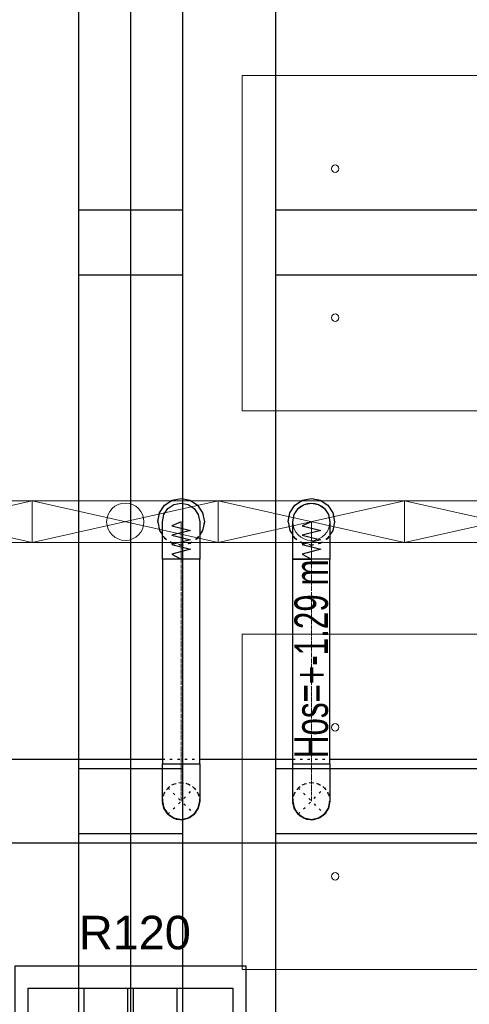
# Model space of a CAD drawing. Header units: centimetres. Extents: x -228435 to 46820, y -89367 to 152985.
# Tile 129 of 252: x -35135 to -32719, y 65413 to 70700. Entities that reach past the tile are written whole.
import ezdxf

# ---------------------------------------------------------------- set-up
doc = ezdxf.new("R2010")
doc.units = ezdxf.units.CM
doc.header["$LTSCALE"] = 50
for name, pattern in [('CADVENT_CENTERLINE', [9.9, 7.4, -1, 0.5, -1]), ('CADVENT_HIDDEN', [0.8, 0.25, -0.55]), ('Kondygnacja  -0_5$0$HIDDEN', [9.525, 6.35, -3.175]), ('Kondygnacja  -0_5$0$HIDDEN2', [4.7625, 3.175, -1.5875]), ('Osie rzutów$0$DASHDOT2', [12.7, 6.35, -3.175, 0, -3.175])]:
    doc.linetypes.add(name, pattern=pattern)
for name, color, linetype in [('01-103-Went PP_poziom-0_5$0$L_Nawiew', 3, 'Continuous'), ('bgde-nawiewDETAILS', 1, 'Continuous'), ('bgde-nawiewEXP', 1, 'Continuous'), ('bgde-nawiewHIDDEN', 1, 'Continuous'), ('bgde-tekst', 7, 'Continuous'), ('Kondygnacja  -0_5$0$ARCH_INFO_ODPORNOŚĆ OGNIOWA', 8, 'Continuous'), ('Kondygnacja  -0_5$0$ARCH_KONSTR_POWYŻEJ RZUTU', 8, 'Kondygnacja  -0_5$0$HIDDEN'), ('Kondygnacja  -0_5$0$ARCH_KONSTR_POWYŻEJ RZUTU_IST', 8, 'Kondygnacja  -0_5$0$HIDDEN2'), ('Kondygnacja  -0_5$0$ARCH_KONSTRUKCJA_NIEWIDOCZNA', 8, 'Continuous'), ('Kondygnacja  -0_5$0$ARCH_OKŁADZINA', 8, 'Continuous'), ('Kondygnacja  -0_5$0$ARCH_SŁUPY', 8, 'Continuous'), ('Osie rzutów$0$ARCH_INFO_OSIE_IST', 8, 'Osie rzutów$0$DASHDOT2'), ('Osie rzutów$0$ARCH_INFO_OSIE_OPISY_IST', 8, 'Continuous')]:
    doc.layers.add(name, color=color, linetype=linetype)
for name, color, linetype, lineweight in [('bgde-nawiewCEN', 7, 'Continuous', 13), ('bgde_AJ_specyfikacja', 2, 'Continuous', 30), ('bgde_nawiewnik', 11, 'Continuous', 5), ('SU Lampy kwadratowe  -05$0$ARCH_SUFITY_PODWIESZANE', 8, 'Continuous', 9)]:
    doc.layers.add(name, color=color, linetype=linetype, lineweight=lineweight)
doc.styles.add('Kondygnacja  -0_5$0$Arial', font='ARIAL.TTF')
pattern_1 = [(45, (-1133.3117, -3177.9858), (-0.6735192, 0.6735192), [])]

# ---------------------------------------------------------------- blocks, each defined once
blk = doc.blocks.new('Osie rzutów')
at = {"layer": 'Osie rzutów$0$ARCH_INFO_OSIE_IST', "ltscale": 10}
blk.add_line((8660, 12510), (8660, 4623.26), dxfattribs=at)
blk = doc.blocks.new('SU Lampy kwadratowe  -05$0$moduł sufitu')
at = {"layer": 'SU Lampy kwadratowe  -05$0$ARCH_SUFITY_PODWIESZANE'}
for points in [[(60, -60), (240, -60), (240, -240), (60, -240)], [(360, -60), (540, -60), (540, -240), (360, -240)], [(60, -360), (240, -360), (240, -540), (60, -540)], [(360, -360), (540, -360), (540, -540), (360, -540)]]:
    blk.add_lwpolyline(points, close=True, dxfattribs=at)
for centre in [(110, -110), (190, -110), (410, -110), (490, -110), (110, -190), (190, -190), (410, -190), (490, -190), (110, -410), (190, -410), (410, -410), (490, -410), (110, -490), (190, -490), (410, -490), (490, -490)]:
    blk.add_circle(centre, 2, dxfattribs=at)
blk = doc.blocks.new('SU Lampy kwadratowe  -05')
at = {"layer": 'SU Lampy kwadratowe  -05$0$ARCH_SUFITY_PODWIESZANE'}
blk.add_blockref('SU Lampy kwadratowe  -05$0$moduł sufitu', (8660, 11600), dxfattribs=at)
blk = doc.blocks.new('Kondygnacja  -0_5$0$słup_kwadrat')
at = {"layer": 'Kondygnacja  -0_5$0$ARCH_SŁUPY', "lineweight": 40}
h = blk.add_hatch(dxfattribs=at)
h.set_pattern_fill('ANSI31', color=256, scale=0.3, style=0)
h.set_pattern_definition(pattern_1)
h.paths.add_polyline_path([(36, 34), (39, 34), (39, 84), (36, 84)])
h = blk.add_hatch(dxfattribs=at)
h.set_pattern_fill('ANSI31', color=256, scale=0.3, style=0)
h.set_pattern_definition(pattern_1)
h.paths.add_polyline_path([(89, 80), (89, 83), (39, 83), (39, 80)])
h = blk.add_hatch(dxfattribs=at)
h.set_pattern_fill('ANSI31', color=256, scale=0.3, style=0)
h.set_pattern_definition(pattern_1)
h.paths.add_polyline_path([(89, 34), (92, 34), (92, 84), (89, 84)])
h = blk.add_hatch(dxfattribs=at)
h.set_pattern_fill('ANSI31', color=256, scale=0.3, style=0)
h.set_pattern_definition(pattern_1)
h.paths.add_polyline_path([(89, 57.5), (89, 60.5), (39, 60.5), (39, 57.5)])
h = blk.add_hatch(dxfattribs=at)
h.set_pattern_fill('ANSI31', color=256, scale=0.3, style=0)
h.set_pattern_definition(pattern_1)
h.paths.add_polyline_path([(89, 35), (89, 38), (39, 38), (39, 35)])
at = {"layer": 'Kondygnacja  -0_5$0$ARCH_KONSTRUKCJA_NIEWIDOCZNA'}
blk.add_lwpolyline([(119, 109), (119, 9), (9, 9), (9, 109)], close=True, dxfattribs=at)
for points in [[(36, 109), (36, 84)], [(39, 109), (39, 84)], [(62.5, 109), (62.5, 83)], [(65.5, 109), (65.5, 83)], [(89, 109), (89, 84)], [(92, 109), (92, 84)], [(9, 83), (36, 83)], [(9, 80), (36, 80)], [(92, 83), (119, 83)], [(92, 80), (119, 80)], [(9, 60.5), (36, 60.5)], [(92, 60.5), (119, 60.5)], [(9, 57.5), (36, 57.5)], [(92, 57.5), (119, 57.5)], [(9, 38), (36, 38)], [(92, 38), (119, 38)], [(9, 35), (36, 35)], [(36, 34), (36, 9)], [(39, 34), (39, 9)], [(62.5, 35), (62.5, 9)], [(65.49, 35), (65.49, 9)], [(89, 34), (89, 9)], [(92, 35), (119, 35)], [(92, 34), (92, 9)]]:
    blk.add_lwpolyline(points, dxfattribs=at)
at = {"layer": 'Kondygnacja  -0_5$0$ARCH_OKŁADZINA'}
blk.add_lwpolyline([(2, 121), (126, 121), (126, -3), (2, -3)], close=True, dxfattribs=at)
at = {"layer": 'Kondygnacja  -0_5$0$ARCH_SŁUPY', "lineweight": 40}
for p, q in [((39, 60.5), (89, 60.5)), ((89, 57.5), (39, 57.5))]:
    blk.add_line(p, q, dxfattribs=at)
at = {"layer": 'Kondygnacja  -0_5$0$ARCH_SŁUPY', "lineweight": 50, "const_width": 3}
blk.add_lwpolyline([(28.5, 94.5), (99.5, 94.5), (99.5, 23.5), (28.5, 23.5)], close=True, dxfattribs=at)
at = {"layer": 'Kondygnacja  -0_5$0$ARCH_SŁUPY', "lineweight": 40}
for points in [[(36, 84), (39, 84), (39, 34), (36, 34)], [(89, 84), (92, 84), (92, 34), (89, 34)]]:
    blk.add_lwpolyline(points, close=True, dxfattribs=at)
for points in [[(89, 83), (39, 83)], [(39, 80), (89, 80)], [(89, 38), (39, 38)], [(39, 35), (89, 35)]]:
    blk.add_lwpolyline(points, dxfattribs=at)
blk = doc.blocks.new('Kondygnacja  -0_5$0$konstrukcja istniejąca -0.5')
at = {"layer": 'Kondygnacja  -0_5$0$ARCH_KONSTR_POWYŻEJ RZUTU_IST', "ltscale": 10}
blk.add_line((8632, 12175), (8632, 11025), dxfattribs=at)
for points in [[(8688, 12175), (8688, 11025)], [(8738, 12175), (8738, 11025)], [(8632, 11467.89), (8688, 11467.89)], [(8738, 11467.89), (9782, 11467.89)], [(8688, 11432.89), (8632, 11432.89)], [(9782, 11432.89), (8738, 11432.89)], [(8632, 11167.89), (8688, 11167.89)], [(8738, 11167.89), (9782, 11167.89)], [(8688, 11132.89), (8632, 11132.89)], [(9782, 11132.89), (8738, 11132.89)]]:
    blk.add_lwpolyline(points, dxfattribs=at)
blk = doc.blocks.new('A$C066D7839')
at = {"layer": 'bgde_nawiewnik'}
for p, q in [((-50, -11.15), (-50, 11.15)), ((-50, 11.15), (50, 11.15)), ((-50, -11.15), (50, 11.15)), ((50, -11.15), (-50, 11.15)), ((50, 11.15), (50, -11.15)), ((50, -11.15), (-50, -11.15))]:
    blk.add_line(p, q, dxfattribs=at)
blk.add_circle((0, 0), 10, dxfattribs=at)

msp = doc.modelspace()

# ---------------------------------------------------------------- linework, layer by layer
at = {"layer": 'bgde-nawiewCEN', "linetype": 'CADVENT_CENTERLINE', "ltscale": 0.06}
for p, q in [((-34267.838, 68003.485), (-34267.838, 68003.959)), ((-34267.838, 68002.359), (-34267.838, 68003.485)), ((-34267.838, 68000.166), (-34267.838, 68002.359)), ((-34267.838, 67996.552), (-34267.838, 68000.166)), ((-34267.838, 67991.159), (-34267.838, 67996.552)), ((-33567.838, 68003.485), (-33567.838, 68003.959)), ((-33567.838, 68002.359), (-33567.838, 68003.485)), ((-33567.838, 68000.166), (-33567.838, 68002.359)), ((-33567.838, 67996.552), (-33567.838, 68000.166)), ((-33567.838, 67991.159), (-33567.838, 67996.552)), ((-34267.838, 67983.633), (-34267.838, 67991.159)), ((-34267.838, 67973.618), (-34267.838, 67983.633)), ((-34267.838, 67960.759), (-34267.838, 67973.618)), ((-34267.838, 67944.7), (-34267.838, 67960.759)), ((-34267.838, 67925.085), (-34267.838, 67944.7)), ((-33567.838, 67983.633), (-33567.838, 67991.159)), ((-33567.838, 67973.618), (-33567.838, 67983.633)), ((-33567.838, 67960.759), (-33567.838, 67973.618)), ((-33567.838, 67944.7), (-33567.838, 67960.759)), ((-33567.838, 67925.085), (-33567.838, 67944.7)), ((-34267.838, 67901.559), (-34267.838, 67925.085)), ((-34267.838, 67873.766), (-34267.838, 67901.559)), ((-33567.838, 67901.559), (-33567.838, 67925.085)), ((-33567.838, 67873.766), (-33567.838, 67901.559)), ((-34267.838, 67822.655), (-34267.838, 67873.766)), ((-33567.838, 67822.655), (-33567.838, 67873.766)), ((-34267.838, 67803.959), (-34267.838, 67822.655)), ((-34267.838, 67803.959), (-34267.838, 66703.983)), ((-33567.838, 67803.959), (-33567.838, 67822.655)), ((-33567.838, 67803.959), (-33567.838, 66703.983)), ((-34267.838, 66703.983), (-34267.838, 66503.983)), ((-33567.838, 66703.983), (-33567.838, 66503.983))]:
    msp.add_line(p, q, dxfattribs=at)
at = {"layer": 'bgde-nawiewDETAILS', "linetype": 'CADVENT_HIDDEN'}
for p, q in [((-34338.549, 66433.272), (-34197.127, 66574.694)), ((-34338.549, 66574.694), (-34197.127, 66433.272)), ((-33638.549, 66433.272), (-33497.127, 66574.694)), ((-33638.549, 66574.694), (-33497.127, 66433.272))]:
    msp.add_line(p, q, dxfattribs=at)
at = {"layer": 'bgde-nawiewEXP', "linetype": 'Continuous'}
for points in [[(-34392.838, 68003.959), (-34383.323, 68051.794), (-34356.226, 68092.347), (-34315.674, 68119.444), (-34267.838, 68128.959), (-34220.003, 68119.444), (-34179.45, 68092.347), (-34152.353, 68051.794), (-34142.838, 68003.959), (-34152.353, 67956.123), (-34167.838, 67932.949)], [(-33692.838, 68003.959), (-33683.323, 68051.794), (-33656.226, 68092.347), (-33615.674, 68119.444), (-33567.838, 68128.959), (-33520.003, 68119.444), (-33479.45, 68092.347), (-33452.353, 68051.794), (-33442.838, 68003.959), (-33452.353, 67956.123), (-33467.838, 67932.949)], [(-33667.838, 66703.983), (-33467.838, 66703.983), (-33467.838, 67803.959), (-33475.45, 67803.959), (-33475.45, 67803.959), (-33497.127, 67803.959), (-33497.127, 67803.959), (-33529.57, 67803.959), (-33529.57, 67803.959), (-33606.106, 67803.959), (-33606.106, 67803.959), (-33667.838, 67803.959), (-33667.838, 68003.959), (-33660.226, 68042.227), (-33638.549, 68074.67), (-33606.106, 68096.347), (-33567.838, 68103.959), (-33529.57, 68096.347), (-33497.127, 68074.67), (-33475.45, 68042.227), (-33467.838, 68003.959), (-33467.838, 67803.959), (-33475.45, 67803.959), (-33475.45, 67803.959), (-33497.127, 67803.959), (-33497.127, 67803.959), (-33529.57, 67803.959), (-33529.57, 67803.959), (-33606.106, 67803.959)], [(-34392.838, 68003.959), (-34383.323, 67956.123), (-34367.838, 67932.949)], [(-33692.838, 68003.959), (-33683.323, 67956.123), (-33667.838, 67932.949)], [(-33667.838, 66703.983), (-33667.838, 67803.959), (-33567.838, 67803.959)], [(-38633.507, 66278.983), (-22701.927, 66278.983), (-22701.927, 66728.983), (-22767.838, 66728.983)], [(-36467.838, 66728.983), (-34367.838, 66728.983)], [(-34167.838, 66728.983), (-33667.838, 66728.983)], [(-33467.838, 66728.983), (-31667.838, 66728.983)], [(-34367.838, 66503.983), (-34360.226, 66465.715), (-34355.125, 66458.08)], [(-34367.036, 66491.345), (-34366.397, 66500.505)], [(-34367.036, 66491.345), (-34354.649, 66454.345), (-34340.573, 66438.159)], [(-34214.963, 66421.355), (-34197.127, 66433.272), (-34175.45, 66465.715), (-34173.659, 66474.721)], [(-34195.687, 66436.751), (-34188.758, 66442.776), (-34171.355, 66477.698), (-34169.862, 66499.097)], [(-34172.023, 66482.944), (-34167.838, 66503.983)], [(-33667.838, 66503.983), (-33660.226, 66465.715), (-33655.275, 66458.306)], [(-33667.08, 66491.694), (-33666.429, 66500.581)], [(-33667.08, 66491.694), (-33654.823, 66454.651), (-33640.564, 66438.137)], [(-33515.269, 66421.151), (-33497.127, 66433.272), (-33475.45, 66465.715), (-33473.712, 66474.454)], [(-33495.718, 66436.675), (-33488.974, 66442.498), (-33471.448, 66477.359), (-33469.853, 66499.119)], [(-33472.095, 66482.584), (-33467.838, 66503.983)], [(-34350.466, 66451.108), (-34338.549, 66433.272), (-34306.106, 66411.595), (-34297.101, 66409.804)], [(-34335.071, 66431.832), (-34329.045, 66424.903), (-34294.123, 66407.5), (-34272.725, 66406.007)], [(-34288.877, 66408.168), (-34267.838, 66403.983), (-34229.57, 66411.595), (-34221.935, 66416.697)], [(-34264.36, 66405.424), (-34255.2, 66404.785), (-34218.2, 66417.172), (-34202.014, 66431.248)], [(-33650.67, 66451.414), (-33638.549, 66433.272), (-33606.106, 66411.595), (-33597.367, 66409.857)], [(-33635.147, 66431.863), (-33629.323, 66425.119), (-33594.463, 66407.593), (-33572.703, 66405.998)], [(-33589.237, 66408.24), (-33567.838, 66403.983), (-33529.57, 66411.595), (-33522.161, 66416.546)], [(-33564.436, 66405.392), (-33555.549, 66404.741), (-33518.506, 66416.998), (-33501.992, 66431.257)]]:
    msp.add_lwpolyline(points, dxfattribs=at)
for points in [[(-34367.838, 66703.983), (-34167.838, 66703.983), (-34167.838, 67803.959), (-34306.106, 67803.959), (-34306.106, 67803.959), (-34367.838, 67803.959), (-34367.838, 68003.959), (-34360.226, 68042.227), (-34338.549, 68074.67), (-34306.106, 68096.347), (-34267.838, 68103.959), (-34229.57, 68096.347), (-34197.127, 68074.67), (-34175.45, 68042.227), (-34167.838, 68003.959), (-34167.838, 67803.959), (-34306.106, 67803.959), (-34306.106, 67803.959), (-34367.838, 67803.959)], [(-34367.838, 66503.983), (-34367.838, 66703.983), (-34167.838, 66703.983), (-34167.838, 66503.983), (-34175.45, 66465.715), (-34197.127, 66433.272), (-34229.57, 66411.595), (-34267.838, 66403.983), (-34306.106, 66411.595), (-34338.549, 66433.272), (-34360.226, 66465.715)], [(-33667.838, 66503.983), (-33667.838, 66703.983), (-33467.838, 66703.983), (-33467.838, 66503.983), (-33475.45, 66465.715), (-33497.127, 66433.272), (-33529.57, 66411.595), (-33567.838, 66403.983), (-33606.106, 66411.595), (-33638.549, 66433.272), (-33660.226, 66465.715)]]:
    msp.add_lwpolyline(points, close=True, dxfattribs=at)
at = {"layer": 'bgde-nawiewEXP'}
for points in [[(-34267.838, 68003.959), (-34317.838, 67982.661), (-34217.838, 67957.299), (-34317.838, 67932.079), (-34217.838, 67906.794), (-34317.838, 67881.259), (-34217.838, 67855.9), (-34317.838, 67830.441), (-34267.838, 67803.959)], [(-33567.838, 68003.959), (-33617.838, 67982.661), (-33517.838, 67957.299), (-33617.838, 67932.079), (-33517.838, 67906.794), (-33617.838, 67881.259), (-33517.838, 67855.9), (-33617.838, 67830.441), (-33567.838, 67803.959)]]:
    msp.add_lwpolyline(points, dxfattribs=at)
at = {"layer": 'bgde-nawiewHIDDEN', "linetype": 'CADVENT_HIDDEN'}
for points in [[(-34392.838, 68003.959), (-34383.323, 68051.794), (-34356.226, 68092.347), (-34315.674, 68119.444), (-34267.838, 68128.959), (-34220.003, 68119.444), (-34179.45, 68092.347), (-34152.353, 68051.794), (-34142.838, 68003.959), (-34152.353, 67956.123), (-34179.45, 67915.571), (-34220.003, 67888.474), (-34267.838, 67878.959), (-34315.674, 67888.474), (-34356.226, 67915.571), (-34367.838, 67932.949)], [(-33692.838, 68003.959), (-33683.323, 68051.794), (-33656.226, 68092.347), (-33615.674, 68119.444), (-33567.838, 68128.959), (-33520.003, 68119.444), (-33479.45, 68092.347), (-33452.353, 68051.794), (-33442.838, 68003.959), (-33452.353, 67956.123), (-33479.45, 67915.571), (-33520.003, 67888.474), (-33567.838, 67878.959), (-33615.674, 67888.474), (-33656.226, 67915.571), (-33667.838, 67932.949)], [(-34392.838, 68003.959), (-34383.323, 67956.123), (-34356.226, 67915.571), (-34315.674, 67888.474), (-34267.838, 67878.959), (-34220.003, 67888.474), (-34179.45, 67915.571), (-34167.838, 67932.949)], [(-33692.838, 68003.959), (-33683.323, 67956.123), (-33656.226, 67915.571), (-33615.674, 67888.474), (-33567.838, 67878.959), (-33520.003, 67888.474), (-33479.45, 67915.571), (-33467.838, 67932.949)], [(-34367.838, 66728.983), (-34167.838, 66728.983)], [(-33667.838, 66728.983), (-33467.838, 66728.983)], [(-34367.838, 66503.983), (-34360.226, 66542.251), (-34338.549, 66574.694), (-34306.106, 66596.371), (-34267.838, 66603.983), (-34229.57, 66596.371), (-34197.127, 66574.694), (-34175.45, 66542.251), (-34167.838, 66503.983)], [(-34366.397, 66500.505), (-34364.322, 66530.268), (-34346.918, 66565.19), (-34317.476, 66590.794), (-34280.476, 66603.181), (-34241.553, 66600.467), (-34206.631, 66583.063), (-34181.027, 66553.621), (-34168.64, 66516.621), (-34169.862, 66499.097)], [(-33667.838, 66503.983), (-33660.226, 66542.251), (-33638.549, 66574.694), (-33606.106, 66596.371), (-33567.838, 66603.983), (-33529.57, 66596.371), (-33497.127, 66574.694), (-33475.45, 66542.251), (-33467.838, 66503.983)], [(-33666.429, 66500.581), (-33664.229, 66530.608), (-33646.703, 66565.468), (-33617.17, 66590.968), (-33580.127, 66603.225), (-33541.214, 66600.374), (-33506.353, 66582.848), (-33480.853, 66553.315), (-33468.596, 66516.272), (-33469.853, 66499.119)], [(-34173.659, 66474.721), (-34172.023, 66482.944)], [(-33473.712, 66474.454), (-33472.095, 66482.584)], [(-34355.125, 66458.08), (-34350.466, 66451.108)], [(-34340.573, 66438.159), (-34335.071, 66431.832)], [(-34297.101, 66409.804), (-34288.877, 66408.168)], [(-34221.935, 66416.697), (-34214.963, 66421.355)], [(-34202.014, 66431.248), (-34195.687, 66436.751)], [(-33655.275, 66458.306), (-33650.67, 66451.414)], [(-33640.564, 66438.137), (-33635.147, 66431.863)], [(-33597.367, 66409.857), (-33589.237, 66408.24)], [(-33522.161, 66416.546), (-33515.269, 66421.151)], [(-33501.992, 66431.257), (-33495.718, 66436.675)], [(-34272.725, 66406.007), (-34264.36, 66405.424)], [(-33572.703, 66405.998), (-33564.436, 66405.392)]]:
    msp.add_lwpolyline(points, dxfattribs=at)

# ---------------------------------------------------------------- block references
at = {"layer": '01-103-Went PP_poziom-0_5$0$L_Nawiew', "xscale": 10, "yscale": 10, "zscale": 10}
for p in [(-35567.836, 68003.959, 742.119), (-34567.836, 68003.959, 742.119), (-33567.836, 68003.959, 742.119), (-32567.836, 68003.959, 742.119)]:
    msp.add_blockref('A$C066D7839', p, dxfattribs=at)
at = {"layer": 'Kondygnacja  -0_5$0$ARCH_KONSTR_POWYŻEJ RZUTU', "xscale": 10, "yscale": 10, "zscale": 10}
msp.add_blockref('Kondygnacja  -0_5$0$konstrukcja istniejąca -0.5', (-121140, -45000), dxfattribs=at)
at = {"layer": 'Kondygnacja  -0_5$0$ARCH_SŁUPY', "xscale": 10, "yscale": 10, "zscale": 10}
msp.add_blockref('Kondygnacja  -0_5$0$słup_kwadrat', (-35180, 64410), dxfattribs=at)
at = {"layer": 'Osie rzutów$0$ARCH_INFO_OSIE_OPISY_IST', "xscale": 10, "yscale": 10, "zscale": 10}
msp.add_blockref('Osie rzutów', (-121140, -45000), dxfattribs=at)
at = {"layer": 'SU Lampy kwadratowe  -05$0$ARCH_SUFITY_PODWIESZANE', "xscale": 10, "yscale": 10, "zscale": 10}
msp.add_blockref('SU Lampy kwadratowe  -05', (-121140, -45000), dxfattribs=at)

# ---------------------------------------------------------------- texts
at = {"layer": 'bgde-tekst', "width": 0.7}
msp.add_text('Hos=+-1.29 m ', height=180, rotation=90, dxfattribs=at).set_placement((-33478.896, 66734.164, 630))
at = {"layer": 'bgde_AJ_specyfikacja', "insert": (-36467.81, 66630.395, -660), "char_height": 180, "width": 1505.25105, "attachment_point": 1}
msp.add_mtext('ciąg -0,5-18', dxfattribs=at)
at = {"layer": 'Kondygnacja  -0_5$0$ARCH_INFO_ODPORNOŚĆ OGNIOWA', "insert": (-34516.217, 65946.874), "char_height": 180, "width": 533.32525, "attachment_point": 5, "style": 'Kondygnacja  -0_5$0$Arial'}
msp.add_mtext('\\PR120', dxfattribs=at)

doc.saveas('drawing.dxf')
